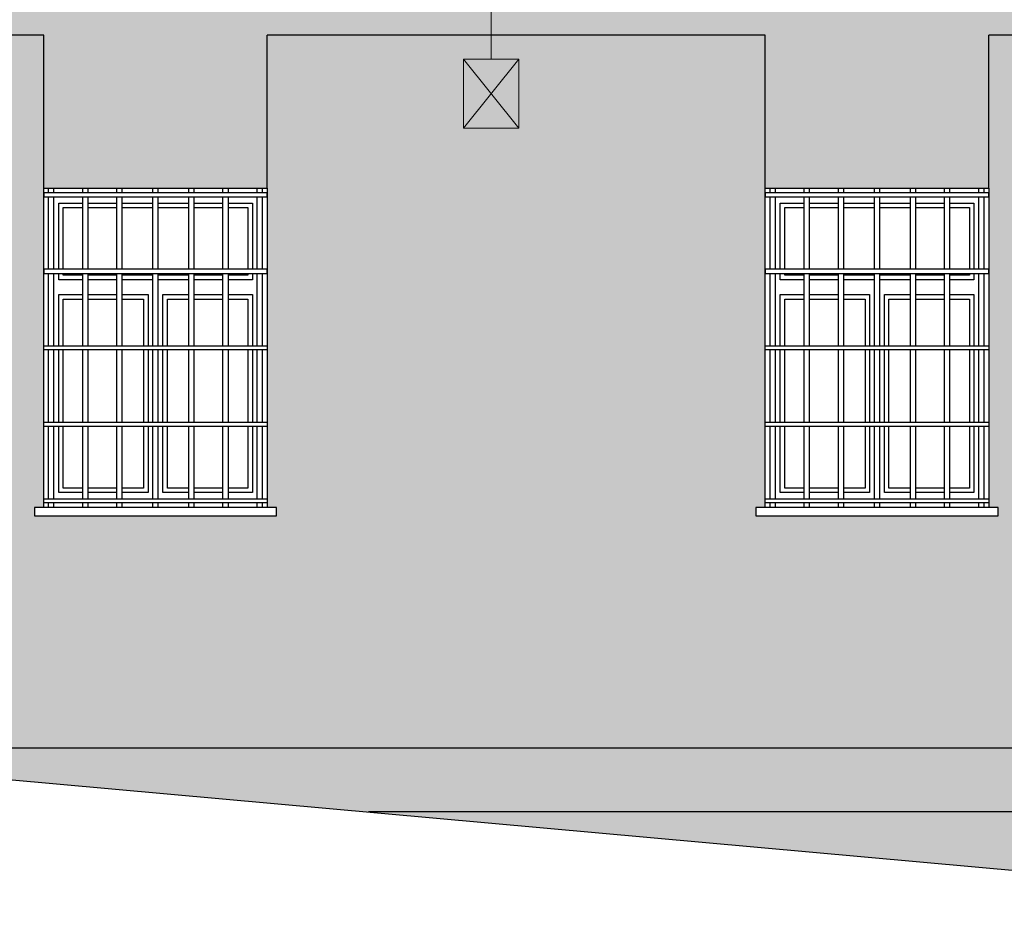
# Model space of a CAD drawing. Header units: millimetres. Extents: x 50026 to 146998, y 1038179 to 1573505.
# Tile 93 of 122: x 52866 to 53328, y 1049149 to 1049572. Entities that reach past the tile are written whole.
import ezdxf

# ---------------------------------------------------------------- set-up
doc = ezdxf.new("R2010")
doc.units = ezdxf.units.MM
doc.header["$LTSCALE"] = 0.025
doc.layers.add('kolory', color=7, linetype='Continuous', lineweight=9)
doc.layers.add('szrafy', color=8, linetype='Continuous')
doc.layers.add('ściany', color=5, linetype='Continuous')

# ---------------------------------------------------------------- blocks, each defined once
blk = doc.blocks.new('1')
at = {"layer": 'ściany'}
h = blk.add_hatch(color=253, dxfattribs=at)
h.dxf.hatch_style = 1
h.paths.add_polyline_path([(52858.74, 1049199.37), (50900.36, 1049199.37), (50900.36, 1049062.48), (50926.97, 1049062.48), (51031.97, 1049062.48), (51031.97, 1048912.48), (51036.37, 1048912.48), (51036.37, 1048908.58), (50922.57, 1048908.58), (50922.57, 1048912.48), (50926.97, 1048912.48), (50926.97, 1049062.48), (50900.36, 1049062.48), (50900.36, 1048855.9), (50901.29, 1048855.9), (50901.29, 1048854.21), (50900.62, 1048854.21), (50900.62, 1048847.4), (50900.36, 1048847.4), (50900.36, 1048841.42, -0.134373), (50901.17, 1048838.46, -0.134373), (50900.36, 1048835.5), (50900.36, 1048830.44), (50901.29, 1048830.44), (50901.29, 1048828.74), (50900.62, 1048828.74), (50900.62, 1048821.93), (50900.36, 1048821.93), (50900.36, 1048812.93), (52858.74, 1048890.92)])
h.paths.add_polyline_path([(52363.47, 1049062.48), (52468.47, 1049062.48), (52468.47, 1048912.48), (52472.87, 1048912.48), (52472.87, 1048908.58), (52359.07, 1048908.58), (52359.07, 1048912.48), (52363.47, 1048912.48)], flags=16)
h.paths.add_polyline_path([(52160.97, 1049062.48), (52160.97, 1048912.48), (52165.37, 1048912.48), (52165.37, 1048908.58), (52051.57, 1048908.58), (52051.57, 1048912.48), (52055.97, 1048912.48), (52055.97, 1049062.48)], flags=16)
h.paths.add_polyline_path([(51955.97, 1049062.48), (51955.97, 1048912.48), (51960.37, 1048912.48), (51960.37, 1048908.58), (51846.57, 1048908.58), (51846.57, 1048912.48), (51850.97, 1048912.48), (51850.97, 1049062.48)], flags=16)
h.paths.add_polyline_path([(52670.97, 1049062.48), (52775.97, 1049062.48), (52775.97, 1048912.48), (52780.37, 1048912.48), (52780.37, 1048908.58), (52666.57, 1048908.58), (52666.57, 1048912.48), (52670.97, 1048912.48)], flags=16)
h.paths.add_polyline_path([(51750.97, 1049062.48), (51750.97, 1048912.48), (51755.37, 1048912.48), (51755.37, 1048908.58), (51641.57, 1048908.58), (51641.57, 1048912.48), (51645.97, 1048912.48), (51645.97, 1049062.48)], flags=16)
h.paths.add_polyline_path([(51483.47, 1049062.48), (51483.47, 1048912.48), (51487.87, 1048912.48), (51487.87, 1048908.58), (51374.07, 1048908.58), (51374.07, 1048912.48), (51378.47, 1048912.48), (51378.47, 1049062.48)], flags=16)
h.paths.add_polyline_path([(51186.97, 1049062.48), (51186.97, 1048912.48), (51191.37, 1048912.48), (51191.37, 1048908.58), (51077.57, 1048908.58), (51077.57, 1048912.48), (51081.97, 1048912.48), (51081.97, 1049062.48)], flags=16)
h.paths.add_polyline_path([(53502.58, 1049199.37), (53029.47, 1049199.37), (53451.36, 1049161.26), (53451.36, 1048813.16), (53502.58, 1048813.16)])
h.paths.add_polyline_path([(50890.36, 1049062.48), (50874.97, 1049062.48), (50874.97, 1048811.92), (50890.36, 1048812.53), (50890.36, 1048821.94, -0.381297), (50890.09, 1048822.23), (50890.09, 1048828.74), (50889.43, 1048828.74), (50889.43, 1048830.44), (50890.36, 1048830.44), (50890.36, 1048835.5, -0.134373), (50889.55, 1048838.46, -0.134373), (50890.36, 1048841.42), (50890.36, 1048847.4, -0.381297), (50890.09, 1048847.7), (50890.09, 1048854.21), (50889.43, 1048854.21), (50889.43, 1048855.9), (50890.36, 1048855.9)])
h.paths.add_polyline_path([(50890.36, 1049199.37), (50874.97, 1049199.37), (50874.97, 1049062.48), (50890.36, 1049062.48)])
h.paths.add_polyline_path([(53527.97, 1049199.37), (53512.58, 1049199.37), (53512.58, 1048813.16), (53527.97, 1048813.16)])
h.paths.add_polyline_path([(53527.97, 1049564.37), (53512.58, 1049564.37), (53512.58, 1049229.37), (53527.97, 1049229.37)])
h.paths.add_polyline_path([(53527.97, 1049880.99), (53512.58, 1049880.99), (53512.58, 1049594.37), (53527.97, 1049594.37)])
h.paths.add_polyline_path([(50890.36, 1049880.99), (50874.97, 1049880.99), (50874.97, 1049594.37), (50890.36, 1049594.37)])
h.paths.add_polyline_path([(50890.36, 1049564.37), (50874.97, 1049564.37), (50874.97, 1049229.37), (50890.36, 1049229.37)])
h = blk.add_hatch(color=254, dxfattribs=at)
h.dxf.hatch_style = 1
h.paths.add_polyline_path([(52858.74, 1049214.8), (53029.47, 1049199.37), (53502.58, 1049199.37), (53502.58, 1049229.37), (50900.36, 1049229.37), (50900.36, 1049199.37), (52858.74, 1049199.37)])
h.paths.add_polyline_path([(53502.58, 1049594.37), (50900.36, 1049594.37), (50900.36, 1049564.37), (50927.97, 1049564.37), (50927.97, 1049492.48), (51032.97, 1049492.48), (51032.97, 1049564.37), (51082.97, 1049564.37), (51082.97, 1049492.48), (51187.97, 1049492.48), (51187.97, 1049564.37), (51379.47, 1049564.37), (51379.47, 1049492.48), (51484.47, 1049492.48), (51484.47, 1049564.37), (51646.97, 1049564.37), (51646.97, 1049492.48), (51751.97, 1049492.48), (51751.97, 1049564.37), (51851.97, 1049564.37), (51851.97, 1049492.48), (51956.97, 1049492.48), (51956.97, 1049564.37), (52056.97, 1049564.37), (52056.97, 1049492.48), (52161.97, 1049492.48), (52161.97, 1049564.37), (52364.47, 1049564.37), (52364.47, 1049492.48), (52469.47, 1049492.48), (52469.47, 1049564.37), (52671.97, 1049564.37), (52671.97, 1049492.48), (52776.97, 1049492.48), (52776.97, 1049564.37), (52876.97, 1049564.37), (52876.97, 1049492.48), (52981.97, 1049492.48), (52981.97, 1049564.37), (53215.97, 1049564.37), (53215.97, 1049492.48), (53320.97, 1049492.48), (53320.97, 1049564.37), (53370.97, 1049564.37), (53370.97, 1049492.48), (53475.97, 1049492.48), (53475.97, 1049564.37), (53502.58, 1049564.37)])
h.paths.add_polyline_path([(53527.97, 1049594.37), (53512.58, 1049594.37), (53512.58, 1049564.37), (53527.97, 1049564.37)])
h.paths.add_polyline_path([(53527.97, 1049229.37), (53512.58, 1049229.37), (53512.58, 1049199.37), (53527.97, 1049199.37)])
h.paths.add_polyline_path([(50890.36, 1049229.37), (50874.97, 1049229.37), (50874.97, 1049199.37), (50890.36, 1049199.37)])
h.paths.add_polyline_path([(50890.36, 1049594.37), (50874.97, 1049594.37), (50874.97, 1049564.37), (50890.36, 1049564.37)])
h = blk.add_hatch(color=253, dxfattribs=at)
h.dxf.hatch_style = 1
h.paths.add_polyline_path([(53502.58, 1049564.37), (53475.97, 1049564.37), (53475.97, 1049492.48), (53475.97, 1049342.48), (53480.37, 1049342.48), (53480.37, 1049338.58), (53366.57, 1049338.58), (53366.57, 1049342.48), (53370.97, 1049342.48), (53370.97, 1049492.48), (53370.97, 1049564.37), (53320.97, 1049564.37), (53320.97, 1049492.48), (53320.97, 1049342.48), (53325.37, 1049342.48), (53325.37, 1049338.58), (53211.57, 1049338.58), (53211.57, 1049342.48), (53215.97, 1049342.48), (53215.97, 1049492.48), (53215.97, 1049564.37), (52981.97, 1049564.37), (52981.97, 1049492.48), (52981.97, 1049342.48), (52986.37, 1049342.48), (52986.37, 1049338.58), (52872.57, 1049338.58), (52872.57, 1049342.48), (52876.97, 1049342.48), (52876.97, 1049492.48), (52876.97, 1049564.37), (52776.97, 1049564.37), (52776.97, 1049492.48), (52776.97, 1049342.48), (52781.37, 1049342.48), (52781.37, 1049338.58), (52667.57, 1049338.58), (52667.57, 1049342.48), (52671.97, 1049342.48), (52671.97, 1049492.48), (52671.97, 1049564.37), (52469.47, 1049564.37), (52469.47, 1049492.48), (52469.47, 1049342.48), (52473.87, 1049342.48), (52473.87, 1049338.58), (52360.07, 1049338.58), (52360.07, 1049342.48), (52364.47, 1049342.48), (52364.47, 1049492.48), (52364.47, 1049564.37), (52161.97, 1049564.37), (52161.97, 1049492.48), (52161.97, 1049342.48), (52166.37, 1049342.48), (52166.37, 1049338.58), (52052.57, 1049338.58), (52052.57, 1049342.48), (52056.97, 1049342.48), (52056.97, 1049492.48), (52056.97, 1049564.37), (51956.97, 1049564.37), (51956.97, 1049492.48), (51956.97, 1049342.48), (51961.37, 1049342.48), (51961.37, 1049338.58), (51847.57, 1049338.58), (51847.57, 1049342.48), (51851.97, 1049342.48), (51851.97, 1049492.48), (51851.97, 1049564.37), (51751.97, 1049564.37), (51751.97, 1049492.48), (51751.97, 1049342.48), (51756.37, 1049342.48), (51756.37, 1049338.58), (51642.57, 1049338.58), (51642.57, 1049342.48), (51646.97, 1049342.48), (51646.97, 1049492.48), (51646.97, 1049564.37), (51484.47, 1049564.37), (51484.47, 1049492.48), (51484.47, 1049342.48), (51488.87, 1049342.48), (51488.87, 1049338.58), (51375.07, 1049338.58), (51375.07, 1049342.48), (51379.47, 1049342.48), (51379.47, 1049492.48), (51379.47, 1049564.37), (51187.97, 1049564.37), (51187.97, 1049492.48), (51187.97, 1049342.48), (51192.37, 1049342.48), (51192.37, 1049338.58), (51078.57, 1049338.58), (51078.57, 1049342.48), (51082.97, 1049342.48), (51082.97, 1049492.48), (51082.97, 1049564.37), (51032.97, 1049564.37), (51032.97, 1049492.48), (51032.97, 1049342.48), (51037.37, 1049342.48), (51037.37, 1049338.58), (50923.57, 1049338.58), (50923.57, 1049342.48), (50927.97, 1049342.48), (50927.97, 1049492.48), (50927.97, 1049564.37), (50900.36, 1049564.37), (50900.36, 1049229.37), (53502.58, 1049229.37)])

msp = doc.modelspace()

# ---------------------------------------------------------------- linework, layer by layer
at = {"layer": 'kolory', "color": 1}
msp.add_line((53087.18362, 1049553.14155), (53087.18362, 1050282.72856), dxfattribs=at)
at = {"layer": 'kolory', "color": 5}
for p, q in [((53100.16825, 1049553.14155), (53074.19899, 1049520.7017)), ((53074.19899, 1049553.14155), (53100.16825, 1049520.7017))]:
    msp.add_line(p, q, dxfattribs=at)
msp.add_lwpolyline([(53100.16825, 1049553.14155), (53074.19899, 1049553.14155), (53074.19899, 1049520.7017), (53100.16825, 1049520.7017)], close=True, dxfattribs=at)
at = {"layer": 'ściany', "color": 7}
for p, q in [((52876.96845, 1049564.37447), (52776.96845, 1049564.37447)), ((52876.96845, 1049492.4764), (52876.96845, 1049564.37447)), ((53215.96845, 1049564.37447), (52981.96845, 1049564.37447)), ((52981.96845, 1049492.4764), (52981.96845, 1049564.37447)), ((53215.96845, 1049492.4764), (53215.96845, 1049564.37447)), ((53370.96845, 1049564.37447), (53320.96845, 1049564.37447)), ((53320.96845, 1049492.4764), (53320.96845, 1049564.37447)), ((52879.18318, 1049490.38479), (52879.18318, 1049492.4764)), ((52881.71639, 1049490.38479), (52881.71639, 1049492.4764)), ((52895.24056, 1049490.38479), (52895.24056, 1049492.4764)), ((52897.77376, 1049490.38479), (52897.77376, 1049492.4764)), ((52911.29794, 1049490.38479), (52911.29794, 1049492.4764)), ((52913.83114, 1049490.38479), (52913.83114, 1049492.4764)), ((52928.19287, 1049490.38479), (52928.19287, 1049492.4764)), ((52930.72607, 1049490.38479), (52930.72607, 1049492.4764)), ((52945.10576, 1049490.38479), (52945.10576, 1049492.4764)), ((52947.63896, 1049490.38479), (52947.63896, 1049492.4764)), ((52961.16313, 1049490.38479), (52961.16313, 1049492.4764)), ((52963.69634, 1049490.38479), (52963.69634, 1049492.4764)), ((52977.22051, 1049490.38479), (52977.22051, 1049492.4764)), ((52979.75371, 1049490.38479), (52979.75371, 1049492.4764)), ((53218.18318, 1049490.38479), (53218.18318, 1049492.4764)), ((53220.71639, 1049490.38479), (53220.71639, 1049492.4764)), ((53234.24056, 1049490.38479), (53234.24056, 1049492.4764)), ((53236.77376, 1049490.38479), (53236.77376, 1049492.4764)), ((53250.29794, 1049490.38479), (53250.29794, 1049492.4764)), ((53252.83114, 1049490.38479), (53252.83114, 1049492.4764)), ((53267.19287, 1049490.38479), (53267.19287, 1049492.4764)), ((53269.72607, 1049490.38479), (53269.72607, 1049492.4764)), ((53284.10576, 1049490.38479), (53284.10576, 1049492.4764)), ((53286.63896, 1049490.38479), (53286.63896, 1049492.4764)), ((53300.16313, 1049490.38479), (53300.16313, 1049492.4764)), ((53302.69634, 1049490.38479), (53302.69634, 1049492.4764)), ((53316.22051, 1049490.38479), (53316.22051, 1049492.4764)), ((53318.75371, 1049490.38479), (53318.75371, 1049492.4764)), ((52879.18318, 1049454.42236), (52879.18318, 1049488.41771)), ((52881.71639, 1049454.42236), (52881.71639, 1049488.41771)), ((52895.24056, 1049454.42236), (52895.24056, 1049488.41771)), ((52897.77376, 1049454.42236), (52897.77376, 1049488.41771)), ((52911.29794, 1049454.42236), (52911.29794, 1049488.41771)), ((52913.83114, 1049454.42236), (52913.83114, 1049488.41771)), ((52928.19287, 1049454.42236), (52928.19287, 1049488.41771)), ((52930.72607, 1049454.42236), (52930.72607, 1049488.41771)), ((52945.10576, 1049454.42236), (52945.10576, 1049488.41771)), ((52947.63896, 1049454.42236), (52947.63896, 1049488.41771)), ((52961.16313, 1049454.42236), (52961.16313, 1049488.41771)), ((52963.69634, 1049454.42236), (52963.69634, 1049488.41771)), ((52977.22051, 1049454.42236), (52977.22051, 1049488.41771)), ((52979.75371, 1049454.42236), (52979.75371, 1049488.41771)), ((53218.18318, 1049454.42236), (53218.18318, 1049488.41771)), ((53220.71639, 1049454.42236), (53220.71639, 1049488.41771)), ((53234.24056, 1049454.42236), (53234.24056, 1049488.41771)), ((53236.77376, 1049454.42236), (53236.77376, 1049488.41771)), ((53250.29794, 1049454.42236), (53250.29794, 1049488.41771)), ((53252.83114, 1049454.42236), (53252.83114, 1049488.41771)), ((53267.19287, 1049454.42236), (53267.19287, 1049488.41771)), ((53269.72607, 1049454.42236), (53269.72607, 1049488.41771)), ((53284.10576, 1049454.42236), (53284.10576, 1049488.41771)), ((53286.63896, 1049454.42236), (53286.63896, 1049488.41771)), ((53300.16313, 1049454.42236), (53300.16313, 1049488.41771)), ((53302.69634, 1049454.42236), (53302.69634, 1049488.41771)), ((53316.22051, 1049454.42236), (53316.22051, 1049488.41771)), ((53318.75371, 1049454.42236), (53318.75371, 1049488.41771)), ((52879.18318, 1049418.45994), (52879.18318, 1049452.45528)), ((52881.71639, 1049418.45994), (52881.71639, 1049452.45528)), ((52895.24056, 1049418.45994), (52895.24056, 1049452.45528)), ((52897.77376, 1049418.45994), (52897.77376, 1049452.45528)), ((52911.29794, 1049418.45994), (52911.29794, 1049452.45528)), ((52913.83114, 1049418.45994), (52913.83114, 1049452.45528)), ((52928.19287, 1049418.45994), (52928.19287, 1049452.45528)), ((52930.72607, 1049418.45994), (52930.72607, 1049452.45528)), ((52945.10576, 1049418.45994), (52945.10576, 1049452.45528)), ((52947.63896, 1049418.45994), (52947.63896, 1049452.45528)), ((52961.16313, 1049418.45994), (52961.16313, 1049452.45528)), ((52963.69634, 1049418.45994), (52963.69634, 1049452.45528)), ((52977.22051, 1049418.45994), (52977.22051, 1049452.45528)), ((52979.75371, 1049418.45994), (52979.75371, 1049452.45528)), ((53218.18318, 1049418.45994), (53218.18318, 1049452.45528)), ((53220.71639, 1049418.45994), (53220.71639, 1049452.45528)), ((53234.24056, 1049418.45994), (53234.24056, 1049452.45528)), ((53236.77376, 1049418.45994), (53236.77376, 1049452.45528)), ((53250.29794, 1049418.45994), (53250.29794, 1049452.45528)), ((53252.83114, 1049418.45994), (53252.83114, 1049452.45528)), ((53267.19287, 1049418.45994), (53267.19287, 1049452.45528)), ((53269.72607, 1049418.45994), (53269.72607, 1049452.45528)), ((53284.10576, 1049418.45994), (53284.10576, 1049452.45528)), ((53286.63896, 1049418.45994), (53286.63896, 1049452.45528)), ((53300.16313, 1049418.45994), (53300.16313, 1049452.45528)), ((53302.69634, 1049418.45994), (53302.69634, 1049452.45528)), ((53316.22051, 1049418.45994), (53316.22051, 1049452.45528)), ((53318.75371, 1049418.45994), (53318.75371, 1049452.45528)), ((52879.18318, 1049382.49752), (52879.18318, 1049416.49286)), ((52881.71639, 1049382.49752), (52881.71639, 1049416.49286)), ((52895.24056, 1049382.49752), (52895.24056, 1049416.49286)), ((52897.77376, 1049382.49752), (52897.77376, 1049416.49286)), ((52911.29794, 1049382.49752), (52911.29794, 1049416.49286)), ((52913.83114, 1049382.49752), (52913.83114, 1049416.49286)), ((52928.19287, 1049382.49752), (52928.19287, 1049416.49286)), ((52930.72607, 1049382.49752), (52930.72607, 1049416.49286)), ((52945.10576, 1049382.49752), (52945.10576, 1049416.49286)), ((52947.63896, 1049382.49752), (52947.63896, 1049416.49286)), ((52961.16313, 1049382.49752), (52961.16313, 1049416.49286)), ((52963.69634, 1049382.49752), (52963.69634, 1049416.49286)), ((52977.22051, 1049382.49752), (52977.22051, 1049416.49286)), ((52979.75371, 1049382.49752), (52979.75371, 1049416.49286)), ((53218.18318, 1049382.49752), (53218.18318, 1049416.49286)), ((53220.71639, 1049382.49752), (53220.71639, 1049416.49286)), ((53234.24056, 1049382.49752), (53234.24056, 1049416.49286)), ((53236.77376, 1049382.49752), (53236.77376, 1049416.49286)), ((53250.29794, 1049382.49752), (53250.29794, 1049416.49286)), ((53252.83114, 1049382.49752), (53252.83114, 1049416.49286)), ((53267.19287, 1049382.49752), (53267.19287, 1049416.49286)), ((53269.72607, 1049382.49752), (53269.72607, 1049416.49286)), ((53284.10576, 1049382.49752), (53284.10576, 1049416.49286)), ((53286.63896, 1049382.49752), (53286.63896, 1049416.49286)), ((53300.16313, 1049382.49752), (53300.16313, 1049416.49286)), ((53302.69634, 1049382.49752), (53302.69634, 1049416.49286)), ((53316.22051, 1049382.49752), (53316.22051, 1049416.49286)), ((53318.75371, 1049382.49752), (53318.75371, 1049416.49286)), ((52879.18318, 1049346.53509), (52879.18318, 1049380.53044)), ((52881.71639, 1049346.53509), (52881.71639, 1049380.53044)), ((52895.24056, 1049346.53509), (52895.24056, 1049380.53044)), ((52897.77376, 1049346.53509), (52897.77376, 1049380.53044)), ((52911.29794, 1049346.53509), (52911.29794, 1049380.53044)), ((52913.83114, 1049346.53509), (52913.83114, 1049380.53044)), ((52928.19287, 1049346.53509), (52928.19287, 1049380.53044)), ((52930.72607, 1049346.53509), (52930.72607, 1049380.53044)), ((52945.10576, 1049346.53509), (52945.10576, 1049380.53044)), ((52947.63896, 1049346.53509), (52947.63896, 1049380.53044)), ((52961.16313, 1049346.53509), (52961.16313, 1049380.53044)), ((52963.69634, 1049346.53509), (52963.69634, 1049380.53044)), ((52977.22051, 1049346.53509), (52977.22051, 1049380.53044)), ((52979.75371, 1049346.53509), (52979.75371, 1049380.53044)), ((53218.18318, 1049346.53509), (53218.18318, 1049380.53044)), ((53220.71639, 1049346.53509), (53220.71639, 1049380.53044)), ((53234.24056, 1049346.53509), (53234.24056, 1049380.53044)), ((53236.77376, 1049346.53509), (53236.77376, 1049380.53044)), ((53250.29794, 1049346.53509), (53250.29794, 1049380.53044)), ((53252.83114, 1049346.53509), (53252.83114, 1049380.53044)), ((53267.19287, 1049346.53509), (53267.19287, 1049380.53044)), ((53269.72607, 1049346.53509), (53269.72607, 1049380.53044)), ((53284.10576, 1049346.53509), (53284.10576, 1049380.53044)), ((53286.63896, 1049346.53509), (53286.63896, 1049380.53044)), ((53300.16313, 1049346.53509), (53300.16313, 1049380.53044)), ((53302.69634, 1049346.53509), (53302.69634, 1049380.53044)), ((53316.22051, 1049346.53509), (53316.22051, 1049380.53044)), ((53318.75371, 1049346.53509), (53318.75371, 1049380.53044)), ((52879.18318, 1049342.4764), (52879.18318, 1049344.56801)), ((52881.71639, 1049342.4764), (52881.71639, 1049344.56801)), ((52895.24056, 1049342.4764), (52895.24056, 1049344.56801)), ((52897.77376, 1049342.4764), (52897.77376, 1049344.56801)), ((52911.29794, 1049342.4764), (52911.29794, 1049344.56801)), ((52913.83114, 1049342.4764), (52913.83114, 1049344.56801)), ((52928.19287, 1049342.4764), (52928.19287, 1049344.56801)), ((52930.72607, 1049342.4764), (52930.72607, 1049344.56801)), ((52945.10576, 1049342.4764), (52945.10576, 1049344.56801)), ((52947.63896, 1049342.4764), (52947.63896, 1049344.56801)), ((52961.16313, 1049342.4764), (52961.16313, 1049344.56801)), ((52963.69634, 1049342.4764), (52963.69634, 1049344.56801)), ((52977.22051, 1049342.4764), (52977.22051, 1049344.56801)), ((52979.75371, 1049342.4764), (52979.75371, 1049344.56801)), ((53218.18318, 1049342.4764), (53218.18318, 1049344.56801)), ((53220.71639, 1049342.4764), (53220.71639, 1049344.56801)), ((53234.24056, 1049342.4764), (53234.24056, 1049344.56801)), ((53236.77376, 1049342.4764), (53236.77376, 1049344.56801)), ((53250.29794, 1049342.4764), (53250.29794, 1049344.56801)), ((53252.83114, 1049342.4764), (53252.83114, 1049344.56801)), ((53267.19287, 1049342.4764), (53267.19287, 1049344.56801)), ((53269.72607, 1049342.4764), (53269.72607, 1049344.56801)), ((53284.10576, 1049342.4764), (53284.10576, 1049344.56801)), ((53286.63896, 1049342.4764), (53286.63896, 1049344.56801)), ((53300.16313, 1049342.4764), (53300.16313, 1049344.56801)), ((53302.69634, 1049342.4764), (53302.69634, 1049344.56801)), ((53316.22051, 1049342.4764), (53316.22051, 1049344.56801)), ((53318.75371, 1049342.4764), (53318.75371, 1049344.56801)), ((53502.57826, 1049229.37447), (50900.35863, 1049229.37447)), ((53502.57826, 1049199.37447), (53029.47172, 1049199.37447))]:
    msp.add_line(p, q, dxfattribs=at)
at = {"layer": 'ściany', "color": 2}
msp.add_line((52858.73993, 1049214.80037), (53451.36113, 1049161.25606), dxfattribs=at)
for points in [[(52876.96845, 1049492.4764), (52981.96845, 1049492.4764), (52981.96845, 1049342.4764), (52876.96845, 1049342.4764)], [(53215.96845, 1049492.4764), (53320.96845, 1049492.4764), (53320.96845, 1049342.4764), (53215.96845, 1049342.4764)]]:
    msp.add_lwpolyline(points, close=True, dxfattribs=at)
at = {"layer": 'ściany', "color": 7}
for points in [[(52981.96845, 1049490.38479), (52876.96845, 1049490.38479), (52876.96845, 1049488.41771), (52981.96845, 1049488.41771)], [(53320.96845, 1049490.38479), (53215.96845, 1049490.38479), (53215.96845, 1049488.41771), (53320.96845, 1049488.41771)], [(52981.96845, 1049454.42236), (52876.96845, 1049454.42236), (52876.96845, 1049452.45528), (52981.96845, 1049452.45528)], [(53320.96845, 1049454.42236), (53215.96845, 1049454.42236), (53215.96845, 1049452.45528), (53320.96845, 1049452.45528)], [(52981.96845, 1049416.49286), (52876.96845, 1049416.49286), (52876.96845, 1049418.45994), (52981.96845, 1049418.45994)], [(53320.96845, 1049416.49286), (53215.96845, 1049416.49286), (53215.96845, 1049418.45994), (53320.96845, 1049418.45994)], [(52981.96845, 1049380.53044), (52876.96845, 1049380.53044), (52876.96845, 1049382.49752), (52981.96845, 1049382.49752)], [(53320.96845, 1049380.53044), (53215.96845, 1049380.53044), (53215.96845, 1049382.49752), (53320.96845, 1049382.49752)], [(52986.37127, 1049342.4764), (52872.56562, 1049342.4764), (52872.56562, 1049338.58113), (52986.37127, 1049338.58113)], [(52981.96845, 1049344.56801), (52876.96845, 1049344.56801), (52876.96845, 1049346.53509), (52981.96845, 1049346.53509)], [(53325.37127, 1049342.4764), (53211.56562, 1049342.4764), (53211.56562, 1049338.58113), (53325.37127, 1049338.58113)], [(53320.96845, 1049344.56801), (53215.96845, 1049344.56801), (53215.96845, 1049346.53509), (53320.96845, 1049346.53509)]]:
    msp.add_lwpolyline(points, close=True, dxfattribs=at)
for points in [[(52883.96845, 1049454.42236), (52883.96845, 1049485.4764), (52895.24056, 1049485.4764)], [(52883.96845, 1049454.42236), (52883.96845, 1049485.4764), (52895.24056, 1049485.4764)], [(52897.77376, 1049485.4764), (52911.29794, 1049485.4764)], [(52897.77376, 1049485.4764), (52911.29794, 1049485.4764)], [(52913.83114, 1049485.4764), (52928.19287, 1049485.4764)], [(52913.83114, 1049485.4764), (52928.19287, 1049485.4764)], [(52930.72607, 1049485.4764), (52945.10576, 1049485.4764)], [(52930.72607, 1049485.4764), (52945.10576, 1049485.4764)], [(52947.63896, 1049485.4764), (52961.16313, 1049485.4764)], [(52947.63896, 1049485.4764), (52961.16313, 1049485.4764)], [(52963.69634, 1049485.4764), (52974.96845, 1049485.4764), (52974.96845, 1049454.42236)], [(52963.69634, 1049485.4764), (52974.96845, 1049485.4764), (52974.96845, 1049454.42236)], [(53222.96845, 1049454.42236), (53222.96845, 1049485.4764), (53234.24056, 1049485.4764)], [(53222.96845, 1049454.42236), (53222.96845, 1049485.4764), (53234.24056, 1049485.4764)], [(53236.77376, 1049485.4764), (53250.29794, 1049485.4764)], [(53236.77376, 1049485.4764), (53250.29794, 1049485.4764)], [(53252.83114, 1049485.4764), (53267.19287, 1049485.4764)], [(53252.83114, 1049485.4764), (53267.19287, 1049485.4764)], [(53269.72607, 1049485.4764), (53284.10576, 1049485.4764)], [(53269.72607, 1049485.4764), (53284.10576, 1049485.4764)], [(53286.63896, 1049485.4764), (53300.16313, 1049485.4764)], [(53286.63896, 1049485.4764), (53300.16313, 1049485.4764)], [(53302.69634, 1049485.4764), (53313.96845, 1049485.4764), (53313.96845, 1049454.42236)], [(53302.69634, 1049485.4764), (53313.96845, 1049485.4764), (53313.96845, 1049454.42236)], [(52883.96845, 1049449.48721), (52883.96845, 1049452.45528)], [(52895.24056, 1049449.48721), (52883.96845, 1049449.48721), (52883.96845, 1049452.45528)], [(52911.29794, 1049449.48721), (52897.77376, 1049449.48721)], [(52928.19287, 1049449.48721), (52913.83114, 1049449.48721)], [(52945.10576, 1049449.48721), (52930.72607, 1049449.48721)], [(52961.16313, 1049449.48721), (52947.63896, 1049449.48721)], [(52974.96845, 1049452.45528), (52974.96845, 1049449.48721), (52963.69634, 1049449.48721)], [(52974.96845, 1049452.45528), (52974.96845, 1049449.48721)], [(53222.96845, 1049449.48721), (53222.96845, 1049452.45528)], [(53234.24056, 1049449.48721), (53222.96845, 1049449.48721), (53222.96845, 1049452.45528)], [(53250.29794, 1049449.48721), (53236.77376, 1049449.48721)], [(53267.19287, 1049449.48721), (53252.83114, 1049449.48721)], [(53284.10576, 1049449.48721), (53269.72607, 1049449.48721)], [(53300.16313, 1049449.48721), (53286.63896, 1049449.48721)], [(53313.96845, 1049452.45528), (53313.96845, 1049449.48721), (53302.69634, 1049449.48721)], [(53313.96845, 1049452.45528), (53313.96845, 1049449.48721)], [(52883.96845, 1049418.45994), (52883.96845, 1049442.48721)], [(52883.96845, 1049418.45994), (52883.96845, 1049442.48721), (52895.24056, 1049442.48721)], [(52897.77376, 1049442.48721), (52911.29794, 1049442.48721)], [(52913.83114, 1049442.48721), (52925.96845, 1049442.48721), (52925.96845, 1049418.45994)], [(52932.96845, 1049418.45994), (52932.96845, 1049442.48721), (52945.10576, 1049442.48721)], [(52947.63896, 1049442.48721), (52961.16313, 1049442.48721)], [(52963.69634, 1049442.48721), (52974.96845, 1049442.48721), (52974.96845, 1049418.45994)], [(52974.96845, 1049442.48721), (52974.96845, 1049418.45994)], [(53222.96845, 1049418.45994), (53222.96845, 1049442.48721)], [(53222.96845, 1049418.45994), (53222.96845, 1049442.48721), (53234.24056, 1049442.48721)], [(53236.77376, 1049442.48721), (53250.29794, 1049442.48721)], [(53252.83114, 1049442.48721), (53264.96845, 1049442.48721), (53264.96845, 1049418.45994)], [(53271.96845, 1049418.45994), (53271.96845, 1049442.48721), (53284.10576, 1049442.48721)], [(53286.63896, 1049442.48721), (53300.16313, 1049442.48721)], [(53302.69634, 1049442.48721), (53313.96845, 1049442.48721), (53313.96845, 1049418.45994)], [(53313.96845, 1049442.48721), (53313.96845, 1049418.45994)], [(52883.96845, 1049382.49752), (52883.96845, 1049416.49286)], [(52883.96845, 1049382.49752), (52883.96845, 1049416.49286)], [(52925.96845, 1049416.49286), (52925.96845, 1049382.49752)], [(52932.96845, 1049382.49752), (52932.96845, 1049416.49286)], [(52974.96845, 1049416.49286), (52974.96845, 1049382.49752)], [(52974.96845, 1049416.49286), (52974.96845, 1049382.49752)], [(53222.96845, 1049382.49752), (53222.96845, 1049416.49286)], [(53222.96845, 1049382.49752), (53222.96845, 1049416.49286)], [(53264.96845, 1049416.49286), (53264.96845, 1049382.49752)], [(53271.96845, 1049382.49752), (53271.96845, 1049416.49286)], [(53313.96845, 1049416.49286), (53313.96845, 1049382.49752)], [(53313.96845, 1049416.49286), (53313.96845, 1049382.49752)], [(52895.24056, 1049349.4764), (52883.96845, 1049349.4764), (52883.96845, 1049380.53044)], [(52895.24056, 1049349.4764), (52883.96845, 1049349.4764), (52883.96845, 1049380.53044)], [(52925.96845, 1049380.53044), (52925.96845, 1049349.4764), (52913.83114, 1049349.4764)], [(52945.10576, 1049349.4764), (52932.96845, 1049349.4764), (52932.96845, 1049380.53044)], [(52974.96845, 1049380.53044), (52974.96845, 1049349.4764), (52963.69634, 1049349.4764)], [(52974.96845, 1049380.53044), (52974.96845, 1049349.4764), (52963.69634, 1049349.4764)], [(53234.24056, 1049349.4764), (53222.96845, 1049349.4764), (53222.96845, 1049380.53044)], [(53234.24056, 1049349.4764), (53222.96845, 1049349.4764), (53222.96845, 1049380.53044)], [(53264.96845, 1049380.53044), (53264.96845, 1049349.4764), (53252.83114, 1049349.4764)], [(53284.10576, 1049349.4764), (53271.96845, 1049349.4764), (53271.96845, 1049380.53044)], [(53313.96845, 1049380.53044), (53313.96845, 1049349.4764), (53302.69634, 1049349.4764)], [(53313.96845, 1049380.53044), (53313.96845, 1049349.4764), (53302.69634, 1049349.4764)], [(52911.29794, 1049349.4764), (52897.77376, 1049349.4764)], [(52911.29794, 1049349.4764), (52897.77376, 1049349.4764)], [(52925.96845, 1049349.4764), (52913.83114, 1049349.4764)], [(52945.10576, 1049349.4764), (52932.96845, 1049349.4764)], [(52961.16313, 1049349.4764), (52947.63896, 1049349.4764)], [(52961.16313, 1049349.4764), (52947.63896, 1049349.4764)], [(53250.29794, 1049349.4764), (53236.77376, 1049349.4764)], [(53250.29794, 1049349.4764), (53236.77376, 1049349.4764)], [(53264.96845, 1049349.4764), (53252.83114, 1049349.4764)], [(53284.10576, 1049349.4764), (53271.96845, 1049349.4764)], [(53300.16313, 1049349.4764), (53286.63896, 1049349.4764)], [(53300.16313, 1049349.4764), (53286.63896, 1049349.4764)]]:
    msp.add_lwpolyline(points, dxfattribs=at)
at = {"layer": 'ściany', "color": 1}
for points in [[(52886.06007, 1049454.42236), (52886.06007, 1049483.38478), (52895.24056, 1049483.38478)], [(52897.77376, 1049483.38478), (52911.29794, 1049483.38478)], [(52913.83114, 1049483.38478), (52928.19287, 1049483.38478)], [(52930.72607, 1049483.38478), (52945.10576, 1049483.38478)], [(52947.63896, 1049483.38478), (52961.16313, 1049483.38478)], [(52963.69634, 1049483.38478), (52972.87683, 1049483.38478), (52972.87683, 1049454.42236)], [(53225.06007, 1049454.42236), (53225.06007, 1049483.38478), (53234.24056, 1049483.38478)], [(53236.77376, 1049483.38478), (53250.29794, 1049483.38478)], [(53252.83114, 1049483.38478), (53267.19287, 1049483.38478)], [(53269.72607, 1049483.38478), (53284.10576, 1049483.38478)], [(53286.63896, 1049483.38478), (53300.16313, 1049483.38478)], [(53302.69634, 1049483.38478), (53311.87683, 1049483.38478), (53311.87683, 1049454.42236)], [(52895.24056, 1049451.57883), (52886.06007, 1049451.57883), (52886.06007, 1049452.45528)], [(52911.29794, 1049451.57883), (52897.77376, 1049451.57883)], [(52928.19287, 1049451.57883), (52913.83114, 1049451.57883)], [(52945.10576, 1049451.57883), (52930.72607, 1049451.57883)], [(52961.16313, 1049451.57883), (52947.63896, 1049451.57883)], [(52972.87683, 1049452.45528), (52972.87683, 1049451.57883), (52963.69634, 1049451.57883)], [(53234.24056, 1049451.57883), (53225.06007, 1049451.57883), (53225.06007, 1049452.45528)], [(53250.29794, 1049451.57883), (53236.77376, 1049451.57883)], [(53267.19287, 1049451.57883), (53252.83114, 1049451.57883)], [(53284.10576, 1049451.57883), (53269.72607, 1049451.57883)], [(53300.16313, 1049451.57883), (53286.63896, 1049451.57883)], [(53311.87683, 1049452.45528), (53311.87683, 1049451.57883), (53302.69634, 1049451.57883)], [(52886.06007, 1049418.45994), (52886.06007, 1049440.3956), (52895.24056, 1049440.3956)], [(52897.77376, 1049440.3956), (52911.29794, 1049440.3956)], [(52913.83114, 1049440.3956), (52923.87683, 1049440.3956), (52923.87683, 1049418.45994)], [(52935.06007, 1049418.45994), (52935.06007, 1049440.3956), (52945.10576, 1049440.3956)], [(52947.63896, 1049440.3956), (52961.16313, 1049440.3956)], [(52963.69634, 1049440.3956), (52972.87683, 1049440.3956), (52972.87683, 1049418.45994)], [(53225.06007, 1049418.45994), (53225.06007, 1049440.3956), (53234.24056, 1049440.3956)], [(53236.77376, 1049440.3956), (53250.29794, 1049440.3956)], [(53252.83114, 1049440.3956), (53262.87683, 1049440.3956), (53262.87683, 1049418.45994)], [(53274.06007, 1049418.45994), (53274.06007, 1049440.3956), (53284.10576, 1049440.3956)], [(53286.63896, 1049440.3956), (53300.16313, 1049440.3956)], [(53302.69634, 1049440.3956), (53311.87683, 1049440.3956), (53311.87683, 1049418.45994)], [(52886.06007, 1049382.49752), (52886.06007, 1049416.49286)], [(52923.87683, 1049416.49286), (52923.87683, 1049382.49752)], [(52935.06007, 1049382.49752), (52935.06007, 1049416.49286)], [(52972.87683, 1049416.49286), (52972.87683, 1049382.49752)], [(53225.06007, 1049382.49752), (53225.06007, 1049416.49286)], [(53262.87683, 1049416.49286), (53262.87683, 1049382.49752)], [(53274.06007, 1049382.49752), (53274.06007, 1049416.49286)], [(53311.87683, 1049416.49286), (53311.87683, 1049382.49752)], [(52895.24056, 1049351.56802), (52886.06007, 1049351.56802), (52886.06007, 1049380.53044)], [(52923.87683, 1049380.53044), (52923.87683, 1049351.56802), (52913.83114, 1049351.56802)], [(52945.10576, 1049351.56802), (52935.06007, 1049351.56802), (52935.06007, 1049380.53044)], [(52972.87683, 1049380.53044), (52972.87683, 1049351.56802), (52963.69634, 1049351.56802)], [(53234.24056, 1049351.56802), (53225.06007, 1049351.56802), (53225.06007, 1049380.53044)], [(53262.87683, 1049380.53044), (53262.87683, 1049351.56802), (53252.83114, 1049351.56802)], [(53284.10576, 1049351.56802), (53274.06007, 1049351.56802), (53274.06007, 1049380.53044)], [(53311.87683, 1049380.53044), (53311.87683, 1049351.56802), (53302.69634, 1049351.56802)], [(52911.29794, 1049351.56802), (52897.77376, 1049351.56802)], [(52961.16313, 1049351.56802), (52947.63896, 1049351.56802)], [(53250.29794, 1049351.56802), (53236.77376, 1049351.56802)], [(53300.16313, 1049351.56802), (53286.63896, 1049351.56802)]]:
    msp.add_lwpolyline(points, dxfattribs=at)

# ---------------------------------------------------------------- block references
at = {"layer": 'szrafy', "color": 24}
msp.add_blockref('1', (0, 0), dxfattribs=at)

doc.saveas('drawing.dxf')
